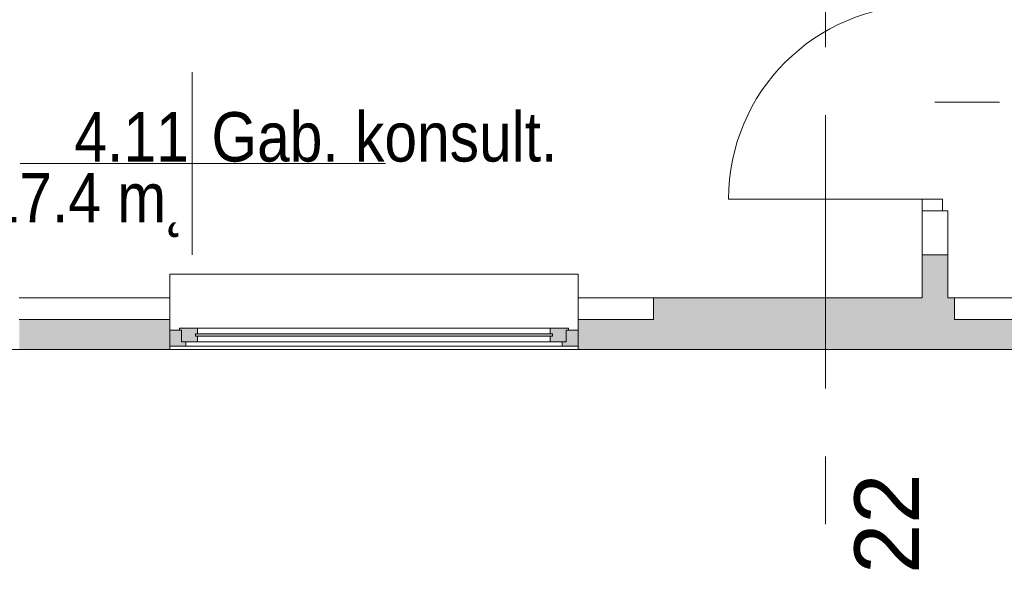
# Model space of a CAD drawing. Header units: centimetres. Extents: x -2424 to 1783, y 5 to 2907.
# Tile 3 of 99: x -987 to -529, y 6 to 262. Entities that reach past the tile are written whole.
import ezdxf

# ---------------------------------------------------------------- set-up
doc = ezdxf.new("R2010")
doc.units = ezdxf.units.CM
doc.linetypes.add('Dash', pattern=[60, 30, -30])
doc.linetypes.add('Oś', pattern=[222.25, 127, -31.75, 31.75, -31.75])
for name, color, linetype, lineweight in [('A-AREA-IDEN', 2, 'Continuous', 13), ('A-DETL', 90, 'Continuous', 9), ('A-DETL-GENF', 92, 'Continuous', 9), ('A-DETL-MEDM', 33, 'Continuous', 13), ('A-DOOR', 31, 'Continuous', 13), ('A-GLAZ', 151, 'Continuous', 13), ('A-WALL', 113, 'Continuous', 13), ('S-GRID', 1, 'Continuous', 13), ('S-GRID-IDEN', 1, 'Continuous', 13)]:
    doc.layers.add(name, color=color, linetype=linetype, lineweight=lineweight)
doc.layers.add('A-WALL-PATT', color=111, linetype='Continuous', lineweight=13, plot=False)
doc.styles.add('Arial_11', font='arial.ttf', dxfattribs={"width": 0.85, "height": 23})
doc.styles.add('Arial_7', font='arial.ttf', dxfattribs={"height": 30})

msp = doc.modelspace()

# ---------------------------------------------------------------- hatches: boundary and pattern name
at = {"layer": 'A-GLAZ', "lineweight": 9}
h = msp.add_hatch(color=251, dxfattribs=at)
h.paths.add_polyline_path([(-917.62, 109.83), (-910.12, 109.83), (-910.12, 111.83), (-912.12, 111.83), (-912.12, 117.33), (-917.62, 117.33)], flags=0)
h.paths.add_polyline_path([(-727.62, 109.83), (-727.62, 117.33), (-733.12, 117.33), (-733.12, 111.83), (-735.12, 111.83), (-735.12, 109.83)], flags=0)
h = msp.add_hatch(color=251, dxfattribs=at)
h.paths.add_polyline_path([(-904.62, 111.83), (-904.62, 114.58), (-905.62, 114.58), (-905.62, 115.58), (-904.62, 115.58), (-904.62, 118.33), (-913.12, 118.33), (-913.12, 117.33), (-912.12, 117.33), (-912.12, 111.83)], flags=0)
h.paths.add_polyline_path([(-733.12, 111.83), (-733.12, 117.33), (-732.12, 117.33), (-732.12, 118.33), (-740.62, 118.33), (-740.62, 115.58), (-739.62, 115.58), (-739.62, 114.58), (-740.62, 114.58), (-740.62, 111.83)], flags=0)
msp.add_hatch(color=251, dxfattribs=at).paths.add_polyline_path([(-905.62, 114.58), (-739.62, 114.58), (-739.62, 115.58), (-905.62, 115.58)], flags=0)

# ---------------------------------------------------------------- linework, layer by layer
at = {"layer": 'A-AREA-IDEN', "color": 251, "lineweight": 9}
for p, q in [((-907.17, 237.36), (-907.17, 194.86)), ((-897.41, 194.86), (-987.17, 194.86)), ((-987.17, 194.86), (-817.17, 194.86)), ((-907.17, 194.86), (-907.17, 152.36))]:
    msp.add_line(p, q, dxfattribs=at)
at = {"layer": 'A-DETL', "color": 251, "linetype": 'Dash', "lineweight": 9}
msp.add_open_spline([(-561.62, 223.33), (-512.94, 223.33), (-458.63, 223.33), (-439.12, 233.02), (-439.12, 251.36), (-439.12, 296.62), (-439.12, 1289.33), (-439.12, 1326.28), (-439.12, 1329.11), (-439.12, 1432.79), (-439.12, 1435.62), (-439.12, 1472.57), (-476.08, 1472.57), (-478.91, 1472.57), (-555.62, 1472.57)], degree=3, knots=[0, 0, 0, 0, 1.364584, 2.39731, 3.331097, 14.882957, 26.638407, 37.929815, 39.498766, 40.694496, 42.263448, 43.102688, 43.941928, 45.215987, 45.215987, 45.215987, 45.215987], dxfattribs=at)
at = {"layer": 'A-DETL-GENF', "color": 251, "lineweight": 9}
for p, q in [((-567.62, 178.33), (-558.12, 178.33)), ((-567.62, 172.83), (-567.62, 178.33)), ((-558.12, 178.33), (-558.12, 172.83)), ((-558.12, 172.83), (-567.62, 172.83))]:
    msp.add_line(p, q, dxfattribs=at)
at = {"layer": 'A-DETL-MEDM', "color": 251, "lineweight": 9}
for p, q in [((-558.12, 178.33), (-567.62, 178.33)), ((-567.62, 178.33), (-567.62, 172.83)), ((-558.12, 172.83), (-558.12, 178.33)), ((-567.62, 172.83), (-558.12, 172.83))]:
    msp.add_line(p, q, dxfattribs=at)
at = {"layer": 'A-DOOR', "color": 251, "lineweight": 9}
msp.add_line((-567.62, 178.33), (-657.62, 178.33), dxfattribs=at)
msp.add_arc((-567.62, 178.33), 90, 90, 180, dxfattribs=at)
at = {"layer": 'A-GLAZ', "color": 251, "lineweight": 9}
for p, q in [((-727.62, 143.33), (-917.62, 143.33)), ((-917.62, 141.33), (-917.62, 143.33)), ((-727.62, 143.33), (-727.62, 141.33)), ((-917.62, 122.33), (-917.62, 141.33)), ((-727.62, 141.33), (-727.62, 122.33)), ((-912.12, 117.33), (-917.62, 117.33)), ((-917.62, 117.33), (-917.62, 109.83)), ((-904.62, 118.33), (-913.12, 118.33)), ((-913.12, 118.33), (-913.12, 117.33)), ((-913.12, 117.33), (-912.12, 117.33)), ((-912.12, 117.33), (-912.12, 111.83)), ((-912.12, 111.83), (-912.12, 117.33)), ((-739.62, 115.58), (-905.62, 115.58)), ((-905.62, 115.58), (-905.62, 114.58)), ((-905.62, 114.58), (-905.62, 115.58)), ((-905.62, 115.58), (-904.62, 115.58)), ((-905.62, 114.58), (-739.62, 114.58)), ((-904.62, 114.58), (-905.62, 114.58)), ((-904.62, 115.58), (-904.62, 118.33)), ((-904.62, 118.33), (-740.62, 118.33)), ((-904.62, 111.83), (-904.62, 114.58)), ((-740.62, 118.33), (-740.62, 115.58)), ((-732.12, 118.33), (-740.62, 118.33)), ((-740.62, 115.58), (-739.62, 115.58)), ((-739.62, 114.58), (-740.62, 114.58)), ((-740.62, 114.58), (-740.62, 111.83)), ((-739.62, 114.58), (-739.62, 115.58)), ((-739.62, 115.58), (-739.62, 114.58)), ((-733.12, 111.83), (-733.12, 117.33)), ((-733.12, 117.33), (-732.12, 117.33)), ((-733.12, 117.33), (-733.12, 111.83)), ((-727.62, 117.33), (-733.12, 117.33)), ((-732.12, 117.33), (-732.12, 118.33)), ((-727.62, 109.83), (-727.62, 117.33)), ((-912.12, 111.83), (-904.62, 111.83)), ((-910.12, 111.83), (-912.12, 111.83)), ((-910.12, 109.83), (-910.12, 111.83)), ((-904.62, 111.83), (-740.62, 111.83)), ((-740.62, 111.83), (-733.12, 111.83)), ((-733.12, 111.83), (-735.12, 111.83)), ((-735.12, 111.83), (-735.12, 109.83)), ((-917.62, 109.83), (-910.12, 109.83)), ((-727.62, 109.83), (-917.62, 109.83)), ((-910.12, 109.83), (-735.12, 109.83)), ((-735.12, 109.83), (-727.62, 109.83))]:
    msp.add_line(p, q, dxfattribs=at)
at = {"layer": 'A-WALL', "color": 251, "lineweight": 9}
for p, q in [((-567.62, 172.83), (-567.62, 152.33)), ((-555.62, 172.83), (-558.12, 172.83)), ((-555.62, 152.33), (-555.62, 172.83)), ((-567.62, 152.33), (-567.62, 132.33)), ((-555.62, 152.33), (-567.62, 152.33)), ((-555.62, 132.33), (-555.62, 152.33)), ((-987.62, 132.33), (-917.62, 132.33)), ((-567.62, 132.33), (-727.62, 132.33)), ((-692.62, 132.33), (-692.62, 122.33)), ((-555.62, 132.33), (-517.62, 132.33)), ((-552.62, 122.33), (-552.62, 132.33)), ((-917.62, 122.33), (-987.62, 122.33)), ((-917.62, 117.33), (-917.62, 122.33)), ((-692.62, 122.33), (-727.62, 122.33)), ((-727.62, 122.33), (-727.62, 117.33)), ((-517.62, 122.33), (-552.62, 122.33)), ((-1252.62, 108.33), (22.38, 108.33)), ((-917.62, 108.33), (-917.62, 109.83)), ((-727.62, 109.83), (-727.62, 108.33))]:
    msp.add_line(p, q, dxfattribs=at)
at = {"layer": 'A-WALL-PATT', "color": 251, "linetype": 'Continuous', "lineweight": 9, "extrusion": (0, 0, -1)}
for points in [[(567.62, 132.33), (555.62, 152.33), (567.62, 152.33)], [(555.62, 152.33), (567.62, 132.33), (555.62, 132.33)], [(692.62, 108.33), (552.62, 132.33), (692.62, 132.33)], [(552.62, 132.33), (692.62, 108.33), (552.62, 108.33)], [(987.62, 109.83), (917.62, 122.33), (987.62, 122.33)], [(917.62, 122.33), (987.62, 109.83), (917.62, 108.33)], [(727.62, 122.33), (727.62, 108.33), (692.62, 122.33)], [(692.62, 122.33), (727.62, 108.33), (692.62, 108.33)], [(552.62, 108.33), (517.62, 122.33), (552.62, 122.33)], [(517.62, 122.33), (552.62, 108.33), (517.62, 108.33)], [(917.62, 108.33), (987.62, 109.83), (987.62, 108.33)]]:
    msp.add_solid(points, dxfattribs=at)
at = {"layer": 'A-WALL-PATT', "color": 251, "linetype": 'Continuous', "lineweight": 9}
msp.add_solid([(-727.62, 108.33), (-727.62, 122.33), (-727.62, 109.83)], dxfattribs=at)
at = {"layer": 'S-GRID', "color": 251, "linetype": 'Oś', "lineweight": 9}
msp.add_line((-612.62, 2884.27), (-612.62, 27.13), dxfattribs=at)

# ---------------------------------------------------------------- texts
at = {"layer": 'A-AREA-IDEN', "color": 251, "lineweight": 9, "style": 'Arial_11', "width": 0.85}
for s, p in [('Gab. konsult.', (-898.19, 195.75)), ('4.11', (-961.92, 195.75)), ('17.4 m˛', (-1002.76, 167.47))]:
    msp.add_text(s, height=23, dxfattribs=at).set_placement(p)
at = {"layer": 'S-GRID-IDEN', "color": 251, "lineweight": 9, "style": 'Arial_7'}
msp.add_text('22', height=30, rotation=90, dxfattribs=at).set_placement((-569.12, 4.01))

doc.saveas('drawing.dxf')
